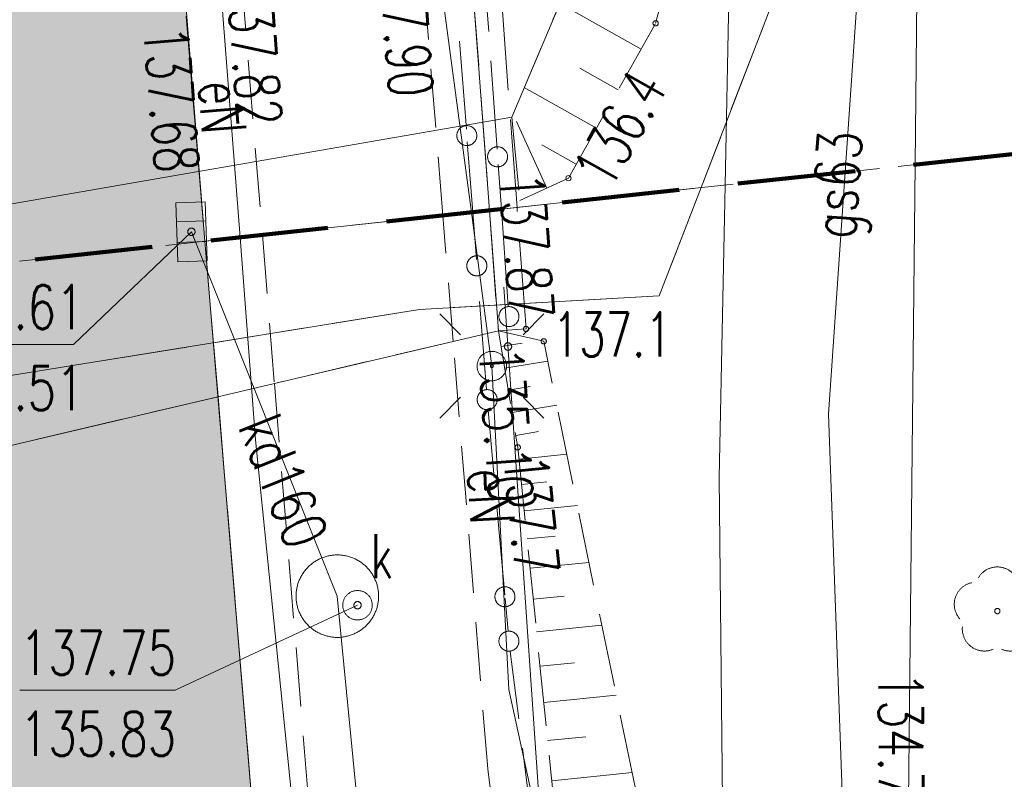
# Model space of a CAD drawing. Header units: centimetres. Extents: x -29333 to 403204, y -464147 to 16641.
# Tile 125 of 134: x 76338 to 78010, y 3527 to 4817. Entities that reach past the tile are written whole.
import ezdxf
from ezdxf.xclip import XClip

# ---------------------------------------------------------------- set-up
doc = ezdxf.new("R2010")
doc.units = ezdxf.units.CM
doc.header["$MEASUREMENT"] = 0
doc.header["$XCLIPFRAME"] = 0
for name, pattern in [('1_OTKC', [150, 100, -50]), ('1_OTKJ', [200, 150, -50]), ('1_OTKU', [200, 150, -50]), ('1_OTRK', [175, 125, -50]), ('1_OTRKG', [175, 125, -50]), ('4', [250, 150, -100]), ('EGKK', [200, 150, -50]), ('Przerywana BARDZO długa', [300, 200, -100])]:
    doc.linetypes.add(name, pattern=pattern)
for name, color, linetype in [('2010 Mlawa_628_1_mdcp_plus_zakres obcięta_13_BLOKADA_L_0', 7, 'Continuous'), ('2010 Mlawa_628_1_mdcp_plus_zakres obcięta_13_Dzialki', 7, 'Continuous'), ('2010 Mlawa_628_1_mdcp_plus_zakres obcięta_13_Kontury', 7, 'Continuous'), ('2010 Mlawa_628_1_mdcp_plus_zakres obcięta_13_OTK_L_0', 7, 'Continuous'), ('2010 Mlawa_628_1_mdcp_plus_zakres obcięta_13_OTK_L_1', 7, 'Continuous'), ('2010 Mlawa_628_1_mdcp_plus_zakres obcięta_13_OTK_L_11', 7, 'Continuous'), ('2010 Mlawa_628_1_mdcp_plus_zakres obcięta_13_OTK_L_2', 7, 'Continuous'), ('2010 Mlawa_628_1_mdcp_plus_zakres obcięta_13_OTK_L_4', 7, 'Continuous'), ('2010 Mlawa_628_1_mdcp_plus_zakres obcięta_13_OTK_L_7', 7, 'Continuous'), ('2010 Mlawa_628_1_mdcp_plus_zakres obcięta_13_OTR_L_1', 7, 'Continuous'), ('2010 Mlawa_628_1_mdcp_plus_zakres obcięta_13_OTR_T_0', 7, 'Continuous'), ('2010 Mlawa_628_1_mdcp_plus_zakres obcięta_13_OTR_T_1', 7, 'Continuous'), ('2010 Mlawa_628_1_mdcp_plus_zakres obcięta_13_OTZ_T_0', 7, 'Continuous'), ('2010 Mlawa_628_1_mdcp_plus_zakres obcięta_13_SUE_T_3', 7, 'Continuous'), ('2010 Mlawa_628_1_mdcp_plus_zakres obcięta_13_SUEP_E_T_0', 7, 'Continuous'), ('2010 Mlawa_628_1_mdcp_plus_zakres obcięta_13_SUEP_L_0', 7, 'Continuous'), ('2010 Mlawa_628_1_mdcp_plus_zakres obcięta_13_SUGP_E_T_0', 7, 'Continuous'), ('2010 Mlawa_628_1_mdcp_plus_zakres obcięta_13_SUGP_L_0', 7, 'Continuous'), ('2010 Mlawa_628_1_mdcp_plus_zakres obcięta_13_SUK_T_1', 7, 'Continuous'), ('2010 Mlawa_628_1_mdcp_plus_zakres obcięta_13_SUKP_E_T_0', 7, 'Continuous'), ('2010 Mlawa_628_1_mdcp_plus_zakres obcięta_13_SUKP_L_0', 7, 'Continuous'), ('2010 Mlawa_628_1_mdcp_plus_zakres obcięta_13_SUKR_T_0', 7, 'Continuous'), ('2010 Mlawa_628_1_mdcp_plus_zakres obcięta_13_SUP_E_T_1', 7, 'Continuous'), ('2010 Mlawa_628_1_mdcp_plus_zakres obcięta_13_SUP_L_1', 7, 'Continuous'), ('2010 Mlawa_628_1_mdcp_plus_zakres obcięta_13_SUP_T_4', 7, 'Continuous'), ('2010 Mlawa_628_1_mdcp_plus_zakres obcięta_13_SUWP_L_0', 7, 'Continuous'), ('2010_Mlawa_627_2_mdcp_pow_zakr_bez_zmian_14_BLOKADA_L_0', 7, 'Continuous'), ('2010_Mlawa_627_2_mdcp_pow_zakr_bez_zmian_14_Dzialki', 7, 'Continuous'), ('2010_Mlawa_627_2_mdcp_pow_zakr_bez_zmian_14_Kontury', 7, 'Continuous'), ('2010_Mlawa_627_2_mdcp_pow_zakr_bez_zmian_14_OTK_L_0', 7, 'Continuous'), ('2010_Mlawa_627_2_mdcp_pow_zakr_bez_zmian_14_OTK_L_1', 7, 'Continuous'), ('2010_Mlawa_627_2_mdcp_pow_zakr_bez_zmian_14_OTK_L_11', 7, 'Continuous'), ('2010_Mlawa_627_2_mdcp_pow_zakr_bez_zmian_14_OTK_L_2', 7, 'Continuous'), ('2010_Mlawa_627_2_mdcp_pow_zakr_bez_zmian_14_OTK_L_4', 7, 'Continuous'), ('2010_Mlawa_627_2_mdcp_pow_zakr_bez_zmian_14_OTK_L_7', 7, 'Continuous'), ('2010_Mlawa_627_2_mdcp_pow_zakr_bez_zmian_14_OTR_L_1', 7, 'Continuous'), ('2010_Mlawa_627_2_mdcp_pow_zakr_bez_zmian_14_OTR_T_0', 7, 'Continuous'), ('2010_Mlawa_627_2_mdcp_pow_zakr_bez_zmian_14_OTR_T_1', 7, 'Continuous'), ('2010_Mlawa_627_2_mdcp_pow_zakr_bez_zmian_14_OTW_L_0', 7, 'Continuous'), ('2010_Mlawa_627_2_mdcp_pow_zakr_bez_zmian_14_SUEP_E_T_0', 7, 'Continuous'), ('2010_Mlawa_627_2_mdcp_pow_zakr_bez_zmian_14_SUEP_L_0', 7, 'Continuous'), ('2010_Mlawa_627_2_mdcp_pow_zakr_bez_zmian_14_SUGP_L_0', 7, 'Continuous'), ('2010_Mlawa_627_2_mdcp_pow_zakr_bez_zmian_14_SUK_T_1', 7, 'Continuous'), ('2010_Mlawa_627_2_mdcp_pow_zakr_bez_zmian_14_SUKP_L_0', 7, 'Continuous'), ('2010_Mlawa_627_2_mdcp_pow_zakr_bez_zmian_14_SUKR_T_0', 7, 'Continuous'), ('2010_Mlawa_627_2_mdcp_pow_zakr_bez_zmian_14_SUWP_L_0', 7, 'Continuous'), ('MAPA MDCP', 7, 'Continuous'), ('PROJEKTOWANE DROGI', 7, 'Continuous'), ('PZT NOWE PAB', 7, 'Continuous')]:
    doc.layers.add(name, color=color, linetype=linetype)
doc.styles.add('GENERATED_STYLE_2', font='Simplex.shx')

# ---------------------------------------------------------------- blocks, each defined once
blk = doc.blocks.new('Rysunek_4_13', base_point=(-745725621.2, -588524063.1))
at = {"layer": '2010 Mlawa_628_1_mdcp_plus_zakres obcięta_13_BLOKADA_L_0', "color": 7, "linetype": '4', "lineweight": 18}
blk.add_line((71434.8, 3877.9), (79469.8, 4744.9), dxfattribs=at)
at = {"layer": '2010 Mlawa_628_1_mdcp_plus_zakres obcięta_13_Dzialki', "color": 7, "linetype": 'Continuous', "lineweight": 18}
for p, q in [((77423.8, 4347.9), (77494.9, 4531.8)), ((77016.8, 4324.9), (77423.8, 4347.9)), ((75925.8, 4148.9), (77016.8, 4324.9))]:
    blk.add_line(p, q, dxfattribs=at)
at = {"layer": '2010 Mlawa_628_1_mdcp_plus_zakres obcięta_13_Kontury', "color": 3, "linetype": 'EGKK', "lineweight": 18}
for p, q in [((77494.9, 4531.8), (77423.8, 4347.9)), ((77423.8, 4347.9), (77016.8, 4324.9)), ((77016.8, 4324.9), (75925.8, 4148.9))]:
    blk.add_line(p, q, dxfattribs=at)
at = {"layer": '2010 Mlawa_628_1_mdcp_plus_zakres obcięta_13_OTK_L_0', "color": 7, "linetype": '1_OTKJ', "lineweight": 18}
for p, q in [((76675, 4176.8), (76652.8, 4441)), ((75977.1, 4012.3), (76675, 4176.8)), ((76736.8, 3437.9), (76675, 4176.8))]:
    blk.add_line(p, q, dxfattribs=at)
at = {"layer": '2010 Mlawa_628_1_mdcp_plus_zakres obcięta_13_OTK_L_1', "color": 7, "linetype": 'Continuous', "lineweight": 18}
blk.add_line((76736.8, 3437.9), (76652.8, 4441), dxfattribs=at)
at = {"layer": '2010 Mlawa_628_1_mdcp_plus_zakres obcięta_13_OTK_L_11', "color": 7, "linetype": '1_OTKJ', "lineweight": 18}
for p, q in [((77113.5, 4409.9), (77107.3, 4490)), ((77167.6, 4329.9), (77155.9, 4495.2)), ((77130.5, 4188.9), (77115.2, 4388.4)), ((77161.8, 3840.3), (77133.5, 4154)), ((77167.3, 3778.8), (77162.3, 3834.3)), ((77210.8, 3431.6), (77171.1, 3744.1))]:
    blk.add_line(p, q, dxfattribs=at)
for centre in [(77114.3, 4399.1), (77168.8, 4312.9), (77131.8, 4171.9), (77131.8, 4171.9), (77162, 3837.3), (77168.8, 3761.9), (77168.8, 3761.9)]:
    blk.add_circle(centre, 17, dxfattribs=at)
at = {"layer": '2010 Mlawa_628_1_mdcp_plus_zakres obcięta_13_OTK_L_2', "color": 7, "linetype": '1_OTKC', "lineweight": 18}
for p, q in [((77074, 4270.8), (77056.7, 4484.5)), ((76750.3, 4451.5), (76770.8, 4199.4)), ((77074, 4270.8), (76770.8, 4199.4)), ((77132.8, 3544.9), (77074, 4270.8)), ((76770.8, 4199.4), (76826.8, 3512.9)), ((77144.8, 3453.9), (77132.8, 3544.9))]:
    blk.add_line(p, q, dxfattribs=at)
at = {"layer": '2010 Mlawa_628_1_mdcp_plus_zakres obcięta_13_OTK_L_4', "color": 7, "linetype": '1_OTKU', "lineweight": 18}
for p, q in [((77197.8, 4291.9), (77182.5, 4498.1)), ((77135.7, 4493.1), (77150.8, 4288.9)), ((77150.8, 4288.9), (77197.8, 4291.9))]:
    blk.add_line(p, q, dxfattribs=at)
at = {"layer": '2010 Mlawa_628_1_mdcp_plus_zakres obcięta_13_OTK_L_7', "color": 7, "linetype": 'Continuous', "lineweight": 18}
for p, q in [((77150.8, 4288.9), (77135.7, 4493.1)), ((75529.8, 3906.9), (77150.8, 4288.9))]:
    blk.add_line(p, q, dxfattribs=at)
at = {"layer": '2010 Mlawa_628_1_mdcp_plus_zakres obcięta_13_OTR_L_1', "color": 7, "linetype": '1_OTRK', "lineweight": 18}
for p, q in [((77227.8, 4270.9), (77150.8, 4288.9)), ((77382.8, 3513.9), (77227.8, 4270.9))]:
    blk.add_line(p, q, dxfattribs=at)
at = {"layer": '2010 Mlawa_628_1_mdcp_plus_zakres obcięta_13_OTR_L_1', "color": 7, "linetype": '1_OTRKG', "lineweight": 18}
for p, q in [((77150.8, 4288.9), (77183.8, 4090.9)), ((77183.8, 4090.9), (77252.8, 3412.9))]:
    blk.add_line(p, q, dxfattribs=at)
at = {"layer": '2010 Mlawa_628_1_mdcp_plus_zakres obcięta_13_OTR_L_1', "color": 7, "linetype": 'Continuous', "lineweight": 18}
for p, q in [((77155.4, 4261.9), (77191.4, 4267.9)), ((77161.5, 4225.3), (77234.7, 4237.5)), ((77167.7, 4188), (77205, 4194.2)), ((77174, 4150), (77250, 4162.6)), ((77180.5, 4111.2), (77219.2, 4117.7)), ((77185.9, 4070.8), (77267.1, 4079.1)), ((77190.2, 4028), (77233, 4032.4)), ((77194.8, 3983), (77284.9, 3992.1)), ((77199.7, 3935.5), (77247.1, 3940.4)), ((77204.7, 3885.6), (77304.7, 3895.7)), ((77210.1, 3833), (77262.7, 3838.3)), ((77215.7, 3777.6), (77326.6, 3788.8)), ((77221.7, 3719.2), (77280, 3725.1)), ((77227.9, 3657.8), (77350.8, 3670.3)), ((77234.5, 3593), (77299.2, 3599.6)), ((77241.5, 3524.9), (77377.8, 3538.8))]:
    blk.add_line(p, q, dxfattribs=at)
at = {"layer": '2010 Mlawa_628_1_mdcp_plus_zakres obcięta_13_OTR_T_0', "color": 7, "linetype": 'Continuous', "lineweight": 18}
blk.add_circle((77197.8, 4291.9), 4.5, dxfattribs=at)
at = {"layer": '2010 Mlawa_628_1_mdcp_plus_zakres obcięta_13_OTR_T_1', "color": 7, "linetype": 'Continuous', "lineweight": 18}
for centre in [(77227.8, 4270.9), (77183.8, 4090.9)]:
    blk.add_circle(centre, 4.5, dxfattribs=at)
at = {"layer": '2010 Mlawa_628_1_mdcp_plus_zakres obcięta_13_OTZ_T_0', "color": 94, "linetype": 'Continuous', "lineweight": 18}
blk.add_circle((77997.8, 3812.9), 4.5, dxfattribs=at)
for centre, start, end in [((77997.8, 3850.4), 30.1401, 149.8599), ((77962.2, 3824.5), 102.1445, 221.86), ((77975.8, 3782.6), 174.1482, 293.8542), ((78019.9, 3782.6), 246.1458, 5.8518)]:
    blk.add_arc(centre, 37.5, start, end, dxfattribs=at)
at = {"layer": '2010 Mlawa_628_1_mdcp_plus_zakres obcięta_13_SUE_T_3', "color": 7, "linetype": 'Continuous', "lineweight": 18}
for p, q in [((77086.8, 4282), (77051.5, 4317.3)), ((77192.9, 4282), (77228.2, 4317.3)), ((77086.8, 4175.9), (77051.5, 4140.5)), ((77192.9, 4175.9), (77228.2, 4140.5))]:
    blk.add_line(p, q, dxfattribs=at)
for radius in [25, 2.5]:
    blk.add_circle((77139.8, 4228.9), radius, dxfattribs=at)
at = {"layer": '2010 Mlawa_628_1_mdcp_plus_zakres obcięta_13_SUEP_L_0', "color": 1, "linetype": 'Continuous', "lineweight": 18}
for p, q in [((77105.1, 4489.8), (77139.8, 4228.9)), ((76712.3, 4447.4), (76738.8, 4103.9)), ((77139.8, 4228.9), (77168.8, 3679.9)), ((76738.8, 4103.9), (76804.8, 3449.9)), ((77168.8, 3679.9), (77301.8, 3066.9))]:
    blk.add_line(p, q, dxfattribs=at)
at = {"layer": '2010 Mlawa_628_1_mdcp_plus_zakres obcięta_13_SUGP_L_0', "color": 52, "linetype": 'Continuous', "lineweight": 18, "true_color": 0xbfbf00}
for p, q in [((77739.5, 4558.2), (77711.4, 4147.3)), ((77711.4, 4147.3), (77761.8, 2754.9))]:
    blk.add_line(p, q, dxfattribs=at)
at = {"layer": '2010 Mlawa_628_1_mdcp_plus_zakres obcięta_13_SUK_T_1', "color": 36, "linetype": 'Continuous', "lineweight": 18, "true_color": 0x803300}
for p, q in [((76603.1, 4506), (76653.1, 4507.8)), ((76606.6, 4406.1), (76603.1, 4506)), ((76653.1, 4507.8), (76656.6, 4407.8)), ((76654.2, 4475.3), (76604.2, 4473.5)), ((76655.4, 4440.3), (76605.5, 4438.5)), ((76656.6, 4407.8), (76606.6, 4406.1))]:
    blk.add_line(p, q, dxfattribs=at)
at = {"layer": '2010 Mlawa_628_1_mdcp_plus_zakres obcięta_13_SUKP_L_0', "color": 36, "linetype": 'Continuous', "lineweight": 18, "true_color": 0x803300}
for p, q in [((77858.2, 4571), (77845.8, 3384.9)), ((76877.5, 3838.3), (76629.8, 4456.9)), ((77347.4, 1645), (77160.3, 4363.1)), ((76877.5, 3838.3), (77137.8, 1170.9))]:
    blk.add_line(p, q, dxfattribs=at)
at = {"layer": '2010 Mlawa_628_1_mdcp_plus_zakres obcięta_13_SUKR_T_0', "color": 36, "linetype": 'Continuous', "lineweight": 18, "true_color": 0x803300}
for p, q in [((76629.8, 4456.9), (76429.9, 4265.7)), ((76182.9, 4265.7), (76429.9, 4265.7)), ((76911.8, 3822.9), (76602, 3678.9)), ((76338.7, 3678.9), (76602, 3678.9))]:
    blk.add_line(p, q, dxfattribs=at)
for centre in [(76629.8, 4456.9), (77167.2, 4262.1), (76911.8, 3822.9)]:
    blk.add_circle(centre, 6.25, dxfattribs=at)
at = {"layer": '2010 Mlawa_628_1_mdcp_plus_zakres obcięta_13_SUP_L_1', "color": 7, "linetype": 'Continuous', "lineweight": 18}
blk.add_circle((76877.5, 3838.3), 70, dxfattribs=at)
at = {"layer": '2010 Mlawa_628_1_mdcp_plus_zakres obcięta_13_SUP_T_4', "color": 7, "linetype": 'Continuous', "lineweight": 18}
blk.add_circle((76911.8, 3822.9), 25, dxfattribs=at)
at = {"layer": '2010 Mlawa_628_1_mdcp_plus_zakres obcięta_13_SUWP_L_0', "color": 5, "linetype": 'Continuous', "lineweight": 18}
for p, q in [((77525.8, 4039.9), (77535.6, 4536.2)), ((77551.8, 1365.9), (77525.8, 4039.9))]:
    blk.add_line(p, q, dxfattribs=at)
at = {"layer": '2010 Mlawa_628_1_mdcp_plus_zakres obcięta_13_OTR_T_0', "color": 7, "linetype": 'Continuous', "lineweight": 18, "insert": (77152.3, 4553.7), "char_height": 75, "attachment_point": 7, "rotation": 274.2487, "style": 'GENERATED_STYLE_2'}
blk.add_mtext('\\A1;{\\W0.700000x;\\pql;\\FSimplex.shx;137.87}', dxfattribs=at)
at = {"layer": '2010 Mlawa_628_1_mdcp_plus_zakres obcięta_13_OTR_T_1', "color": 7, "linetype": 'Continuous', "lineweight": 18, "insert": (77242.8, 4244.9), "char_height": 75, "attachment_point": 7, "style": 'GENERATED_STYLE_2'}
blk.add_mtext('\\A1;{\\W0.700000x;\\pql;\\FSimplex.shx;137.1}', dxfattribs=at)
at = {"layer": '2010 Mlawa_628_1_mdcp_plus_zakres obcięta_13_OTR_T_1', "color": 7, "linetype": 'Continuous', "lineweight": 18, "insert": (77159.5, 4073.4), "char_height": 75, "attachment_point": 7, "rotation": 275.811, "style": 'GENERATED_STYLE_2'}
blk.add_mtext('\\A1;{\\W0.700000x;\\pql;\\FSimplex.shx;137.7}', dxfattribs=at)
at = {"layer": '2010 Mlawa_628_1_mdcp_plus_zakres obcięta_13_SUEP_E_T_0', "color": 1, "linetype": 'Continuous', "lineweight": 18, "insert": (77138.7, 4007.8), "char_height": 75, "attachment_point": 5, "rotation": 273.0238, "style": 'GENERATED_STYLE_2'}
blk.add_mtext('\\A1;{\\W0.750000x;\\pqc;\\FSimplex.shx;eN}', dxfattribs=at)
at = {"layer": '2010 Mlawa_628_1_mdcp_plus_zakres obcięta_13_SUGP_E_T_0', "color": 52, "linetype": 'Continuous', "lineweight": 18, "true_color": 0xbfbf00, "insert": (77737.7, 4536), "char_height": 75, "attachment_point": 5, "rotation": 86.0827, "style": 'GENERATED_STYLE_2'}
blk.add_mtext('\\A1;{\\W0.750000x;\\pqc;\\FSimplex.shx;gs63}', dxfattribs=at)
at = {"layer": '2010 Mlawa_628_1_mdcp_plus_zakres obcięta_13_SUKP_E_T_0', "color": 36, "linetype": 'Continuous', "lineweight": 18, "true_color": 0x803300, "insert": (76785.9, 4033.6), "char_height": 75, "attachment_point": 5, "rotation": 291.8202, "style": 'GENERATED_STYLE_2'}
blk.add_mtext('\\A1;{\\W0.750000x;\\pqc;\\FSimplex.shx;kd160}', dxfattribs=at)
at = {"layer": '2010 Mlawa_628_1_mdcp_plus_zakres obcięta_13_SUKR_T_0', "color": 36, "linetype": 'Continuous', "lineweight": 18, "true_color": 0x803300, "char_height": 75, "attachment_point": 1, "style": 'GENERATED_STYLE_2'}
for s, insert in [('\\A1;{\\W0.750000x;\\pql;\\FSimplex.shx;137.61}', (76182.9, 4366.5)), ('\\A1;{\\W0.750000x;\\pql;\\FSimplex.shx;135.51}', (76182.9, 4229)), ('\\A1;{\\W0.750000x;\\pql;\\FSimplex.shx;137.75}', (76338.7, 3779.7)), ('\\A1;{\\W0.750000x;\\pql;\\FSimplex.shx;135.83}', (76338.7, 3642.2))]:
    blk.add_mtext(s, dxfattribs=dict(at, insert=insert))
at = {"layer": '2010 Mlawa_628_1_mdcp_plus_zakres obcięta_13_SUKR_T_0', "color": 36, "linetype": 'Continuous', "lineweight": 18, "true_color": 0x803300, "char_height": 75, "style": 'GENERATED_STYLE_2'}
for s, insert, attachment_point, rotation in [('\\A1;{\\W0.750000x;\\pql;\\FSimplex.shx;135.10}', (77154.7, 4261.2), 4, 273.9215), ('\\A1;{\\W0.750000x;\\pqr;\\FSimplex.shx;134.79}', (77834.8, 3444.8), 6, 270.2837)]:
    blk.add_mtext(s, dxfattribs=dict(at, insert=insert, attachment_point=attachment_point, rotation=rotation))
at = {"layer": '2010 Mlawa_628_1_mdcp_plus_zakres obcięta_13_SUP_E_T_1', "color": 7, "linetype": 'Continuous', "lineweight": 18, "insert": (76933.6, 3868.8), "char_height": 75, "attachment_point": 7, "style": 'GENERATED_STYLE_2'}
blk.add_mtext('\\A1;{\\W0.700000x;\\pql;\\FSimplex.shx;k}', dxfattribs=at)
blk = doc.blocks.new('Rysunek_6_14', base_point=(74378.8, 8957.9))
at = {"layer": '2010_Mlawa_627_2_mdcp_pow_zakr_bez_zmian_14_BLOKADA_L_0', "color": 7, "linetype": '4', "lineweight": 18}
blk.add_line((79469.8, 4744.9), (71434.8, 3877.9), dxfattribs=at)
at = {"layer": '2010_Mlawa_627_2_mdcp_pow_zakr_bez_zmian_14_Dzialki', "color": 7, "linetype": 'Continuous', "lineweight": 18}
blk.add_line((77494.9, 4531.8), (78032.7, 5924.1), dxfattribs=at)
at = {"layer": '2010_Mlawa_627_2_mdcp_pow_zakr_bez_zmian_14_Kontury', "color": 3, "linetype": 'EGKK', "lineweight": 18}
blk.add_line((78032.7, 5924.1), (77494.9, 4531.8), dxfattribs=at)
at = {"layer": '2010_Mlawa_627_2_mdcp_pow_zakr_bez_zmian_14_OTK_L_0', "color": 7, "linetype": '1_OTKJ', "lineweight": 18}
blk.add_line((76652.8, 4441), (76620.8, 4822.9), dxfattribs=at)
at = {"layer": '2010_Mlawa_627_2_mdcp_pow_zakr_bez_zmian_14_OTK_L_1', "color": 7, "linetype": 'Continuous', "lineweight": 18}
blk.add_line((76652.8, 4441), (76620.8, 4822.9), dxfattribs=at)
at = {"layer": '2010_Mlawa_627_2_mdcp_pow_zakr_bez_zmian_14_OTK_L_11', "color": 7, "linetype": '1_OTKJ', "lineweight": 18}
for p, q in [((77096.5, 4630.9), (77072.2, 4945)), ((77148.6, 4597.2), (77131.4, 4838.5)), ((77107.3, 4490), (77098.1, 4609.4)), ((77155.9, 4495.2), (77150.4, 4571.2))]:
    blk.add_line(p, q, dxfattribs=at)
for centre in [(77097.3, 4620.2), (77149.5, 4584.2)]:
    blk.add_circle(centre, 17, dxfattribs=at)
at = {"layer": '2010_Mlawa_627_2_mdcp_pow_zakr_bez_zmian_14_OTK_L_2', "color": 7, "linetype": '1_OTKC', "lineweight": 18}
for p, q in [((77056.7, 4484.5), (77018.8, 4950.9)), ((76713.8, 4897.9), (76750.3, 4451.5))]:
    blk.add_line(p, q, dxfattribs=at)
at = {"layer": '2010_Mlawa_627_2_mdcp_pow_zakr_bez_zmian_14_OTK_L_4', "color": 7, "linetype": '1_OTKU', "lineweight": 18}
for p, q in [((77061.8, 5486.9), (77135.7, 4493.1)), ((77182.5, 4498.1), (77108.8, 5489.9))]:
    blk.add_line(p, q, dxfattribs=at)
at = {"layer": '2010_Mlawa_627_2_mdcp_pow_zakr_bez_zmian_14_OTK_L_7', "color": 7, "linetype": 'Continuous', "lineweight": 18}
blk.add_line((77135.7, 4493.1), (77061.8, 5486.9), dxfattribs=at)
at = {"layer": '2010_Mlawa_627_2_mdcp_pow_zakr_bez_zmian_14_OTR_L_1', "color": 7, "linetype": '1_OTRKG', "lineweight": 18}
for p, q in [((77417.8, 4810.9), (77633.8, 5592.9)), ((77269.8, 4547.9), (77417.8, 4810.9)), ((77187.5, 4510), (77269.8, 4547.9))]:
    blk.add_line(p, q, dxfattribs=at)
at = {"layer": '2010_Mlawa_627_2_mdcp_pow_zakr_bez_zmian_14_OTR_L_1', "color": 7, "linetype": '1_OTRK', "lineweight": 18}
for p, q in [((77291.8, 4931.9), (77173.8, 4651.7)), ((77173.8, 4651.7), (77187.5, 4510))]:
    blk.add_line(p, q, dxfattribs=at)
at = {"layer": '2010_Mlawa_627_2_mdcp_pow_zakr_bez_zmian_14_OTR_L_1', "color": 7, "linetype": 'Continuous', "lineweight": 18}
for p, q in [((77393.1, 4766.9), (77255.1, 4844.6)), ((77354.3, 4697.9), (77289.2, 4734.5)), ((77317.6, 4632.8), (77194.9, 4701.9)), ((77233.3, 4531.1), (77181.4, 4643.9)), ((77283.1, 4571.5), (77224.4, 4604.5))]:
    blk.add_line(p, q, dxfattribs=at)
at = {"layer": '2010_Mlawa_627_2_mdcp_pow_zakr_bez_zmian_14_OTR_T_1', "color": 7, "linetype": 'Continuous', "lineweight": 18}
for centre in [(77417.8, 4810.9), (77269.8, 4547.9)]:
    blk.add_circle(centre, 4.5, dxfattribs=at)
at = {"layer": '2010_Mlawa_627_2_mdcp_pow_zakr_bez_zmian_14_OTW_L_0', "color": 141, "linetype": 'Continuous', "lineweight": 18, "true_color": 0x59d9ff}
for p, q in [((77173.8, 4651.7), (77291.8, 4931.9)), ((75411.8, 4345.9), (77173.8, 4651.7))]:
    blk.add_line(p, q, dxfattribs=at)
at = {"layer": '2010_Mlawa_627_2_mdcp_pow_zakr_bez_zmian_14_SUEP_L_0', "color": 1, "linetype": 'Continuous', "lineweight": 18}
for p, q in [((76663.8, 5072.9), (76712.3, 4447.4)), ((77055.8, 4858.9), (77105.1, 4489.8))]:
    blk.add_line(p, q, dxfattribs=at)
at = {"layer": '2010_Mlawa_627_2_mdcp_pow_zakr_bez_zmian_14_SUGP_L_0', "color": 52, "linetype": 'Continuous', "lineweight": 18, "true_color": 0xbfbf00}
blk.add_line((77803, 5486.1), (77739.5, 4558.2), dxfattribs=at)
at = {"layer": '2010_Mlawa_627_2_mdcp_pow_zakr_bez_zmian_14_SUK_T_1', "color": 36, "linetype": 'Continuous', "lineweight": 18, "true_color": 0x803300}
for p, q in [((76603.1, 4506), (76653.1, 4507.8)), ((76606.6, 4406.1), (76603.1, 4506)), ((76653.1, 4507.8), (76656.6, 4407.8)), ((76654.2, 4475.3), (76604.2, 4473.5)), ((76655.4, 4440.3), (76605.5, 4438.5)), ((76656.6, 4407.8), (76606.6, 4406.1))]:
    blk.add_line(p, q, dxfattribs=at)
at = {"layer": '2010_Mlawa_627_2_mdcp_pow_zakr_bez_zmian_14_SUKP_L_0', "color": 36, "linetype": 'Continuous', "lineweight": 18, "true_color": 0x803300}
for p, q in [((77895.8, 8189.9), (77858.2, 4571)), ((76636.9, 4439.2), (76629.8, 4456.9))]:
    blk.add_line(p, q, dxfattribs=at)
at = {"layer": '2010_Mlawa_627_2_mdcp_pow_zakr_bez_zmian_14_SUKR_T_0', "color": 36, "linetype": 'Continuous', "lineweight": 18, "true_color": 0x803300}
blk.add_circle((76629.8, 4456.9), 6.25, dxfattribs=at)
at = {"layer": '2010_Mlawa_627_2_mdcp_pow_zakr_bez_zmian_14_SUWP_L_0', "color": 5, "linetype": 'Continuous', "lineweight": 18}
blk.add_line((77535.6, 4536.2), (77573.8, 6479.9), dxfattribs=at)
at = {"layer": '2010_Mlawa_627_2_mdcp_pow_zakr_bez_zmian_14_OTR_T_0', "color": 7, "linetype": 'Continuous', "lineweight": 18, "char_height": 75, "style": 'GENERATED_STYLE_2'}
for s, insert, attachment_point, rotation in [('\\A1;{\\W0.700000x;\\pql;\\FSimplex.shx;137.90}', (77020.9, 4936), 1, 274.6355), ('\\A1;{\\W0.700000x;\\pql;\\FSimplex.shx;137.82}', (76689.1, 4880.8), 7, 274.6643), ('\\A1;{\\W0.700000x;\\pql;\\FSimplex.shx;137.68}', (76622.9, 4808), 1, 274.7876)]:
    blk.add_mtext(s, dxfattribs=dict(at, insert=insert, attachment_point=attachment_point, rotation=rotation))
at = {"layer": '2010_Mlawa_627_2_mdcp_pow_zakr_bez_zmian_14_OTR_T_1', "color": 7, "linetype": 'Continuous', "lineweight": 18, "insert": (77274.9, 4562.3), "char_height": 75, "attachment_point": 1, "rotation": 60.6319, "style": 'GENERATED_STYLE_2'}
blk.add_mtext('\\A1;{\\W0.700000x;\\pql;\\FSimplex.shx;136.4}', dxfattribs=at)
at = {"layer": '2010_Mlawa_627_2_mdcp_pow_zakr_bez_zmian_14_SUEP_E_T_0', "color": 1, "linetype": 'Continuous', "lineweight": 18, "insert": (76678.9, 4712.9), "char_height": 75, "attachment_point": 4, "rotation": 274.4258, "style": 'GENERATED_STYLE_2'}
blk.add_mtext('\\A1;{\\W0.700000x;\\pql;\\FSimplex.shx;eN}', dxfattribs=at)

msp = doc.modelspace()

# ---------------------------------------------------------------- hatches: boundary and pattern name
at = {"layer": 'PROJEKTOWANE DROGI', "linetype": 'Continuous', "lineweight": 0, "true_color": 0x555555, "transparency": 33554559}
msp.add_hatch(color=251, dxfattribs=at).paths.add_polyline_path([(67651.1, -18419.9), (68261.2, -18463.7), (70134.4, -12277.2), (71364.5, -8240.8), (72467.5, -4665.6), (73221.8, -2121.1), (73480.8, -1350.1), (73665.8, -815.1, -0.060563), (73803.6, -551.7, -0.165273), (74571.8, -100.1), (75490.3, -13.1, -0.423722), (76408.8, -743.1), (76588.4, -2768.3), (76962.3, -6919), (77660.8, -6865.6), (77576.3, -5928.7), (77251.9, -2339.8), (76958.3, 934.3), (76842.3, 2237.5), (76736.8, 3437.9), (76652.8, 4441), (76600.1, 5097.3), (76579.3, 5371.7), (76560.8, 6104.9), (76586.8, 6886.9), (76648.8, 7664.9), (76738.8, 8339.9), (76850.8, 8958.9), (76984.8, 9573.9), (77131.8, 10124.9), (77258.8, 10558.9), (77627.8, 11766.9), (77856.8, 12518.4), (77192.8, 12730.9), (76983.8, 12046.9), (76949.8, 11935.9), (76834.8, 11683.9), (76720.8, 11522.7), (76641.6, 11445.4), (76570.8, 11368.9), (76385.8, 11244.9), (76273.8, 11187.9), (76099.8, 11134.9), (75932.8, 11102.9), (75803.4, 11105.9), (75666.8, 11125.9), (75343.8, 11186.9), (75325.1, 11197.1), (75279.8, 11209.9), (73550.8, 11710.9), (72386.8, 12048.6), (72103.6, 11377.1), (72798.8, 11174.9), (73826.8, 10877.9), (75148.8, 10508.9), (75365.8, 10439.9), (75512.8, 10381.9), (75661.8, 10290.9), (75799.8, 10168.9), (75923.8, 10025.9), (76002.8, 9911.9), (76081.8, 9754.9), (76144.8, 9551.9), (76171.8, 9369.9), (76166.8, 9188.9), (76138.8, 9028.9), (76035, 8452.5), (75937.8, 7683.9), (75877.8, 6933.9), (75853.8, 6163.9), (75852.9, 6071.2), (75870.8, 5329.9), (75911.8, 4709.9), (75944.2, 4364.5), (75963.8, 4155), (76037.8, 3362.9), (76140.2, 2200.1), (76196.8, 1555.9), (76200.9, 1445.4, -0.379216), (75456.8, 689.9), (74378.8, 586, 0.328004), (73079.8, -457.1), (72859.8, -1138.1), (72666.8, -1900.1), (71889.6, -4504.1), (71107.6, -7083.3, -0.343763), (69804.2, -8011.4), (68574, -7954.3), (68163.5, -8435.8), (68986.8, -8474, -0.491245), (70176.3, -10152.1), (69214, -13316.9), (68108.2, -16904.9)])

# ---------------------------------------------------------------- linework, layer by layer
at = {"layer": 'PROJEKTOWANE DROGI', "color": 7, "linetype": 'Continuous', "lineweight": 13, "flags": 128}
msp.add_lwpolyline([(77251.9, -2339.8), (76958.3, 934.3), (76842.3, 2237.5), (76736.8, 3437.9), (76652.8, 4441), (76600.1, 5097.3), (76579.3, 5371.7), (76560.8, 6104.9), (76586.8, 6886.9), (76648.8, 7664.9), (76738.8, 8339.9), (76850.8, 8958.9), (76984.8, 9573.9)], dxfattribs=at)
at = {"layer": 'PZT NOWE PAB', "color": 124, "linetype": 'Przerywana BARDZO długa', "lineweight": 200, "flags": 128}
msp.add_lwpolyline([(51689.8, 5705.9), (63044.8, 5705.9), (71434.8, 3877.9), (79469.8, 4744.9), (80481.8, -6650.1), (75075.8, -7063.1), (72357.8, -15719.1), (69521.8, -18554.1), (56553.8, -17624.1), (51967.8, 107.9), (51908.8, 48.9)], close=True, dxfattribs=at)

# ---------------------------------------------------------------- block references
at = {"layer": 'MAPA MDCP', "color": 151, "linetype": 'Continuous', "lineweight": 13, "true_color": 0x80c2ff}
ref = msp.add_blockref('Rysunek_6_14', (74378.8, 8957.9), dxfattribs=at)
XClip(ref).set_block_clipping_path([(69128.8472942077, 3877.9165768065), (79628.8472943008, 14037.9165767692)])
ref = msp.add_blockref('Rysunek_4_13', (-745725621.2, -588524063.1), dxfattribs=at)
XClip(ref).set_block_clipping_path([(51157.1316538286, -19056.0251476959), (81475.159538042, -19056.0251476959), (81475.1595380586, -2291.2859517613), (80094.3925547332, -2197.1288595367), (79656.9077541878, 2708.9656158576), (81475.1595380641, 3294.6233514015), (81475.1595380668, 5995.166576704), (79391.2894918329, 5995.1665766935), (79236.5670289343, 4736.0914165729), (78168.8180721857, 4617.3317406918), (77590.5687296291, 5995.1665766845), (53235.899278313, 5995.1665765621), (53338.1891512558, 5713.3646833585), (52818.3323959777, 5714.3082139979), (52685.4063431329, 5995.1665765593), (51157.1316537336, 5995.1665765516)])

doc.saveas('drawing.dxf')
